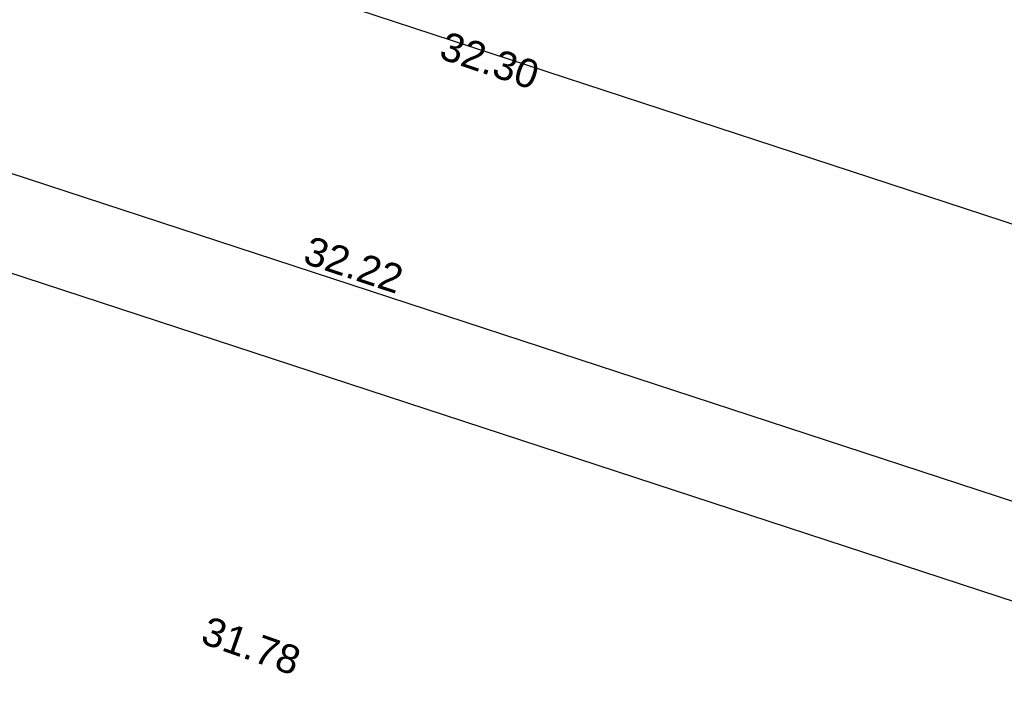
# Model space of a CAD drawing. Header units: metres. Extents: x -5203299 to 2078834, y 245743 to 5816291.
# Tile 107 of 256: x 366416.59 to 366428.96, y 5814048.05 to 5814056.45. Entities that reach past the tile are written whole.
import ezdxf

# ---------------------------------------------------------------- set-up
doc = ezdxf.new("R2010")
doc.units = ezdxf.units.M
doc.header["$LTSCALE"] = 0.5
for name, color, linetype, lineweight, true_color in [('01_CS-570-Pflanzung_Strauch', 7, 'Continuous', 9, 0xa3b35b), ('30 -34 Innenwände- 4 Türen_Fenster', 7, 'Continuous', 15, 0x9955ff), ('99.04_Ausf Ketziner Str-S-Markierung-Hilfslinien', 6, 'Continuous', 25, 0xff00ff)]:
    doc.layers.add(name, color=color, linetype=linetype, lineweight=lineweight, true_color=true_color)
doc.layers.add('99.02_Vermesserplan-Höhe SWP', color=7, linetype='Continuous', lineweight=18)
doc.layers.add('Keine', color=7, linetype='Continuous', lineweight=9)
doc.styles.add('Arial', font='arial.ttf')

# ---------------------------------------------------------------- blocks, each defined once
blk = doc.blocks.new('_25-01-10_187 KRA_CS_LP4_Außenanlagenplan (3D)')
at = {"layer": '01_CS-570-Pflanzung_Strauch', "lineweight": 9}
blk.add_open_spline([(366342.188, 5814094.749), (366342.188, 5814094.749), (366342.188, 5814094.748), (366341.18, 5814094.748), (366340.172, 5814094.748), (366337.334, 5814094.748), (366334.497, 5814094.748), (366334.497, 5814094.688), (366334.497, 5814094.628), (366327.722, 5814094.628), (366320.947, 5814094.628), (366332.127, 5814091.798), (366343.306, 5814088.967), (366363.214, 5814083.027), (366383.121, 5814077.087), (366392.075, 5814074.065), (366401.028, 5814071.043), (366401.077, 5814071.066), (366401.197, 5814071.058), (366401.242, 5814071.029), (366401.262, 5814071.103), (366401.436, 5814071.202), (366401.584, 5814071.161), (366401.683, 5814070.988), (366401.663, 5814070.914), (366401.73, 5814070.917), (366401.864, 5814070.82), (366401.883, 5814070.755), (366423.131, 5814063.583), (366444.38, 5814056.411), (366469.328, 5814048.306), (366494.275, 5814040.201), (366511.772, 5814034.486), (366529.269, 5814028.771), (366536.016, 5814026.579), (366542.762, 5814024.387), (366543.909, 5814024.027), (366547.451, 5814023.175), (366552.334, 5814022.693), (366557.237, 5814022.89), (366560.823, 5814023.534), (366561.989, 5814023.827), (366562.097, 5814024.538), (366562.672, 5814026.682), (366564.115, 5814029.365), (366566.145, 5814031.636), (366567.964, 5814032.908), (366568.596, 5814033.252), (366577.053, 5814039.361), (366588.011, 5814047.275), (366588.33, 5814047.652), (366588.437, 5814047.868), (366589.335, 5814049.708), (366590.234, 5814051.548), (366590.547, 5814052.203), (366590.86, 5814052.857), (366591.207, 5814053.602), (366591.554, 5814054.347), (366591.537, 5814054.346), (366591.519, 5814054.346), (366590.777, 5814054.346), (366590.035, 5814054.345), (366584.536, 5814049.284), (366574.442, 5814043.048), (366566.924, 5814041.125), (366561.371, 5814039.705), (366560.141, 5814038.987), (366556.047, 5814034.719), (366552.036, 5814030.538), (366550.863, 5814029.683), (366548.799, 5814029.209), (366546.724, 5814029.633), (366545.53, 5814030.459), (366542.363, 5814033.604), (366539.255, 5814036.689), (366538.584, 5814037.222), (366537.52, 5814037.723), (366536.368, 5814037.96), (366535.511, 5814037.936), (366530.553, 5814037.243), (366523.545, 5814036.262), (366515.289, 5814038.847), (366511.012, 5814042.373), (366509.564, 5814043.126), (366507.933, 5814043.204), (366505.218, 5814042.761), (366501.602, 5814043.299), (366500.192, 5814044.198), (366499.533, 5814044.601), (366498.58, 5814045.185), (366498.048, 5814045.431), (366490.414, 5814047.927), (366482.735, 5814050.439), (366481.965, 5814050.564), (366481.579, 5814050.566), (366478.113, 5814050.308), (366474.647, 5814050.049), (366457.571, 5814055.638), (366440.494, 5814061.226), (366439.185, 5814061.577), (366437.877, 5814061.927), (366430.977, 5814063.339), (366424.077, 5814064.752), (366404.184, 5814071.478), (366384.29, 5814078.204), (366367.443, 5814083.229), (366345.637, 5814089.734), (366345.039, 5814090.19), (366343.4, 5814092.811), (366342.188, 5814094.749)], degree=2, knots=[0, 0, 0, 0, 0, 0.000141, 0.000141, 0.000539, 0.000539, 0.000547, 0.000547, 0.001496, 0.001496, 0.003112, 0.003112, 0.006022, 0.006022, 0.007345, 0.007345, 0.007353, 0.00736, 0.00736, 0.007371, 0.007382, 0.007393, 0.007403, 0.007403, 0.007413, 0.007423, 0.007423, 0.010564, 0.010564, 0.014238, 0.014238, 0.016817, 0.016817, 0.01781, 0.01781, 0.017979, 0.018147, 0.018315, 0.018484, 0.018652, 0.018652, 0.018753, 0.018854, 0.018954, 0.019055, 0.019156, 0.019156, 0.020617, 0.021049, 0.021481, 0.021481, 0.025164, 0.025164, 0.02647, 0.02647, 0.027947, 0.027947, 0.027978, 0.027978, 0.029314, 0.029314, 0.042755, 0.056196, 0.073617, 0.078989, 0.08436, 0.098069, 0.103053, 0.108037, 0.113021, 0.118005, 0.122989, 0.135978, 0.140624, 0.145269, 0.149915, 0.154561, 0.159207, 0.176458, 0.19016, 0.203863, 0.217565, 0.231267, 0.244969, 0.258672, 0.272374, 0.272374, 0.278705, 0.281536, 0.284367, 0.292494, 0.29539, 0.298285, 0.298285, 0.324378, 0.324378, 0.459262, 0.459262, 0.469433, 0.469433, 0.522304, 0.522304, 0.679949, 0.679949, 0.81193, 0.850775, 0.889621, 1, 1, 1], dxfattribs=at)
blk = doc.blocks.new('_23-07-06_Massenplan_TB_Weiterführende Schule (3D)')
at = {"layer": '99.04_Ausf Ketziner Str-S-Markierung-Hilfslinien', "flags": 128}
blk.add_lwpolyline([(-96.148, -178.696), (-93.409, -170.122), (-198.515, -135.698), (-219.074, -128.965), (-233.941, -124.463), (-244.577, -121.656), (-260.83, -117.405), (-274.186, -113.912), (-276.075, -122.131), (-269.922, -123.74), (-259.607, -126.587), (-252.522, -128.724), (-244.533, -130.97), (-234.774, -133.573), (-224.622, -136.625), (-214.166, -140.043), (-205.993, -142.72), (-198.771, -145.085), (-175.916, -152.57), (-161.281, -157.364), (-126.689, -168.693), (-109.773, -174.233)], close=True, dxfattribs=at)
for points in [[(-275.397, -118.246), (-238.842, -127.807), (-238.842, -127.807, -0.015174), (-221.378, -132.946), (-221.378, -132.946), (-55.289, -187.342)], [(-276.091, -120.897), (-268.975, -122.758), (-268.975, -122.758, -0.010899), (-254.295, -126.941), (-254.295, -126.941), (-254.295, -126.941, 0.010899), (-243.823, -129.926), (-243.823, -129.926), (-239.68, -131.009, -0.015174), (-222.408, -136.091), (-56.319, -190.488)]]:
    blk.add_lwpolyline(points, format="xyb", dxfattribs=at)
at = {"layer": '99.02_Vermesserplan-Höhe SWP', "color": 7, "char_height": 0.36, "line_spacing_factor": 0.251004, "style": 'Arial'}
for s, insert, attachment_point, rotation in [('32.30', (-170.847, -149.397), 1, 341.245), ('32.22', (-171.961, -152.165), 2, 341.689), ('31.78', (-172.65, -157.159), 3, 340.646)]:
    blk.add_mtext(s, dxfattribs=dict(at, insert=insert, attachment_point=attachment_point, rotation=rotation))

msp = doc.modelspace()

# ---------------------------------------------------------------- block references
at = {"layer": '30 -34 Innenwände- 4 Türen_Fenster', "color": 1}
msp.add_blockref('_25-01-10_187 KRA_CS_LP4_Außenanlagenplan (3D)', (0, 0), dxfattribs=at)

# ---------------------------------------------------------------- next in the draw order: block references
at = {"layer": 'Keine', "color": 1}
msp.add_blockref('_23-07-06_Massenplan_TB_Weiterführende Schule (3D)', (366592.803, 5814205.708), dxfattribs=at)

doc.saveas('drawing.dxf')
